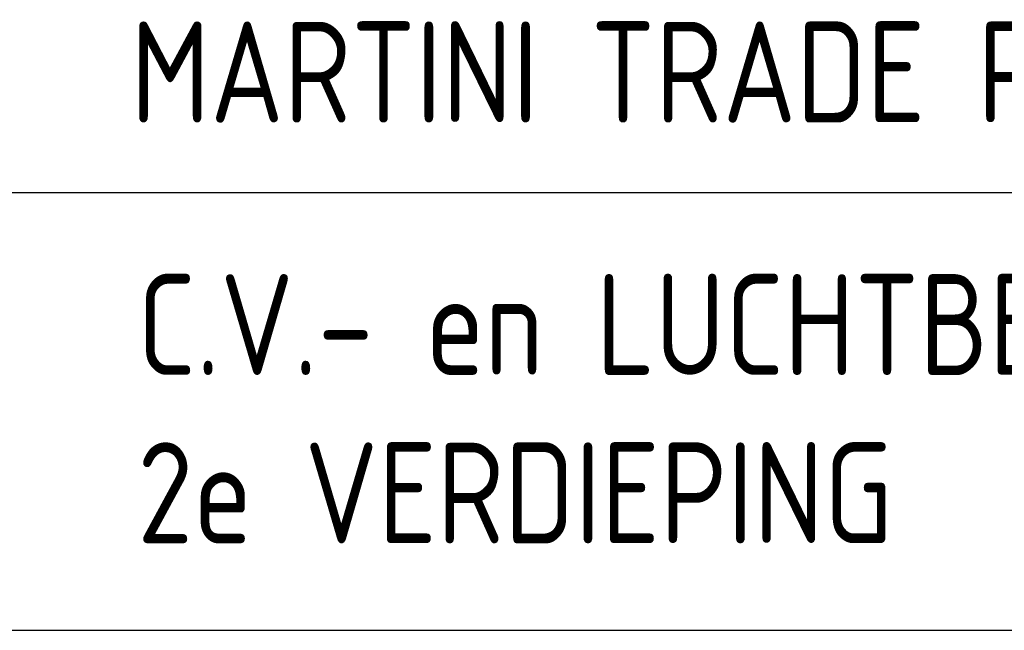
# Model space of a CAD drawing. Extents: x -238421 to 258165, y -34825 to 126331.
# Tile 215 of 239: x 124569 to 126273, y 3082 to 4140. Entities that reach past the tile are written whole.
import ezdxf

# ---------------------------------------------------------------- set-up
doc = ezdxf.new("R2010")
doc.units = 0
doc.header["$LTSCALE"] = 50
doc.layers.add('KADER', color=7, linetype='CONTINUOUS')
doc.styles.add('ISO35', font='ISO', dxfattribs={"width": 0.9, "height": 175})

msp = doc.modelspace()

# ---------------------------------------------------------------- linework, layer by layer
at = {"layer": 'KADER', "color": 4}
for p, q in [((124447.89332, 3839.93526), (132681.03896, 3839.93526)), ((124435.0599, 3081.75819), (129934.18246, 3081.75819))]:
    msp.add_line(p, q, dxfattribs=at)

# ---------------------------------------------------------------- texts
at = {"layer": 'KADER', "color": 3, "linetype": 'Continuous', "style": 'ISO35', "width": 0.9}
for s, p in [('MARTINI TRADE PARK TE GRONINGEN', (124760.9989, 3961.41875)), ('C.V.- en LUCHTBEHANDELINGS-INSTALLATIE', (124772.87302, 3524.03609)), ('2e VERDIEPING', (124772.87302, 3232.36942))]:
    msp.add_text(s, height=175, dxfattribs=at).set_placement(p)

doc.saveas('drawing.dxf')
